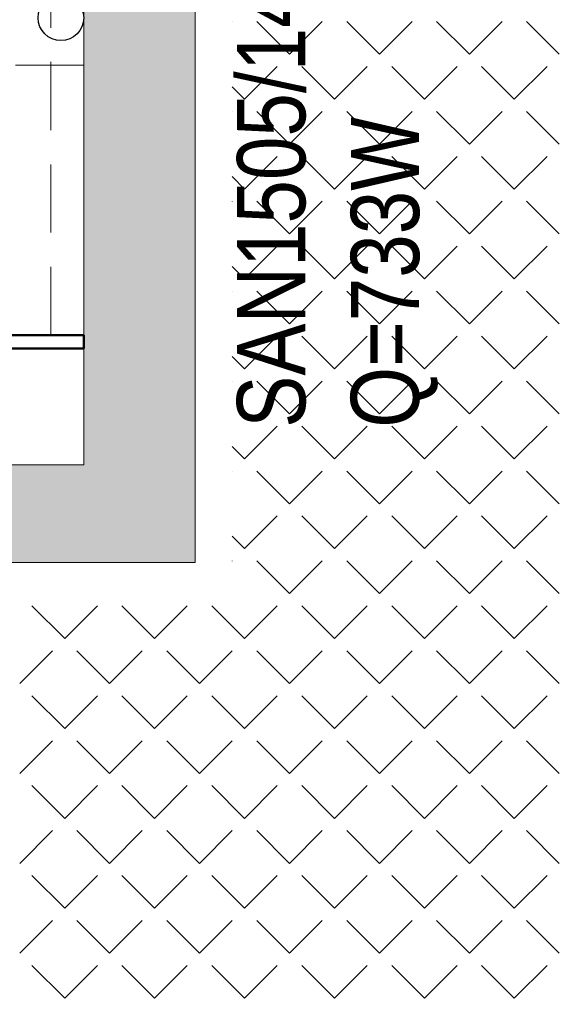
# Model space of a CAD drawing. Header units: millimetres. Extents: x -23540 to 53212, y -37964 to 41185.
# Tile 30 of 203: x -15333 to -15214, y -30520 to -30304. Entities that reach past the tile are written whole.
import ezdxf

# ---------------------------------------------------------------- set-up
doc = ezdxf.new("R2010")
doc.units = ezdxf.units.MM
doc.linetypes.add('DASHEDX2', pattern=[1.5, 1, -0.5])
doc.layers.get('0').update_dxf_attribs({"lineweight": 18})
for name, color, linetype, lineweight in [('mm_CO_opisy', 5, 'Continuous', 9), ('mm_grzejniki', 30, 'Continuous', 30), ('PG_PRZERYWANE_ŚREDNIE', 1, 'DASHEDX2', 18), ('PG_WIDOKOWE_CIENKIE', 1, 'Continuous', 18), ('PG_ŚCIANY_DZIAŁOWE', 3, 'Continuous', 18), ('PG_ŚCIANY_SŁUPY', 4, 'Continuous', 18)]:
    doc.layers.add(name, color=color, linetype=linetype, lineweight=lineweight)
doc.styles.get("Standard").update_dxf_attribs({"font": 'arial.ttf'})

msp = doc.modelspace()

# ---------------------------------------------------------------- hatches: boundary and pattern name
at = {"layer": 'PG_ŚCIANY_DZIAŁOWE', "true_color": 0x636466, "transparency": 33554610}
h = msp.add_hatch(color=251, dxfattribs=at)
h.dxf.hatch_style = 1
h.paths.add_polyline_path([(-15517.04, -30049.45), (-15512.04, -30049.45), (-15512.04, -30054.95), (-15517.04, -30054.95)])
h.paths.add_polyline_path([(-15523.79, -29953.95), (-15500.29, -29953.95), (-15500.29, -29620.95), (-15460.29, -29620.95), (-15460.29, -29606.95), (-15419.79, -29606.95), (-15419.79, -29549.69), (-15472.79, -29549.69), (-15472.79, -29420.69), (-15523.79, -29420.69)])
h.paths.add_polyline_path([(-15500.29, -30054.95), (-15512.04, -30054.95), (-15512.04, -30049.45), (-15517.04, -30049.45), (-15517.04, -30054.95), (-15523.79, -30054.95), (-15523.79, -31008.69), (-15328.66, -31008.69), (-15328.66, -31048.45), (-15308.79, -31048.45), (-15308.79, -31231.69), (-15023.79, -31231.69), (-15023.79, -31216.69), (-15293.79, -31216.69), (-15293.79, -31008.69), (-14905.79, -31008.69), (-14905.79, -31231.69), (-14866.79, -31231.69), (-14866.79, -31234.69), (-14736.74, -31234.69), (-14697.79, -31234.69), (-14660.86, -31204.69), (-14855.29, -31204.69), (-14855.29, -30983.69), (-15500.29, -30983.69), (-15500.29, -30422.95), (-15318.79, -30422.95), (-15318.79, -30401.45), (-15500.29, -30401.45), (-15500.29, -30218.95), (-15485.29, -30218.95), (-15485.29, -30176.45), (-15500.29, -30176.45)])
h = msp.add_hatch(color=251, dxfattribs=at)
h.dxf.hatch_style = 1
h.paths.add_polyline_path([(-14855.29, -30049.33), (-14855.29, -30041.7), (-14906.29, -30041.7), (-14906.29, -30049.95), (-15159.29, -30053.01), (-15279.29, -30054.47), (-15318.79, -30054.95), (-15318.79, -30401.45), (-15318.79, -30422.95), (-15294.29, -30422.95), (-15294.29, -30079.15), (-15159.29, -30077.51), (-14855.29, -30073.83)])

# ---------------------------------------------------------------- linework, layer by layer
at = {"color": 251, "linetype": 'Continuous', "lineweight": 20, "true_color": 0x636466}
for p, q in [((-15286.18, -30304.06), (-15286.15, -30304.03)), ((-15273.58, -30311.22), (-15280.76, -30304.03)), ((-15273.58, -30311.22), (-15266.4, -30304.03)), ((-15253.82, -30311.22), (-15261.01, -30304.03)), ((-15253.82, -30311.22), (-15246.64, -30304.03)), ((-15234.07, -30311.22), (-15241.25, -30304.03)), ((-15234.07, -30311.22), (-15226.88, -30304.03)), ((-15214.31, -30311.22), (-15221.49, -30304.03)), ((-15283.46, -30321.1), (-15276.27, -30313.91)), ((-15263.7, -30321.1), (-15270.89, -30313.91)), ((-15263.7, -30321.1), (-15256.52, -30313.91)), ((-15243.94, -30321.1), (-15251.13, -30313.91)), ((-15243.94, -30321.1), (-15236.76, -30313.91)), ((-15224.19, -30321.1), (-15231.37, -30313.91)), ((-15224.19, -30321.1), (-15217, -30313.91)), ((-15283.46, -30321.1), (-15286.18, -30318.38)), ((-15286.18, -30323.82), (-15286.15, -30323.79)), ((-15273.58, -30330.97), (-15280.76, -30323.79)), ((-15273.58, -30330.97), (-15266.4, -30323.79)), ((-15253.82, -30330.97), (-15261.01, -30323.79)), ((-15253.82, -30330.97), (-15246.64, -30323.79)), ((-15234.07, -30330.97), (-15241.25, -30323.79)), ((-15234.07, -30330.97), (-15226.88, -30323.79)), ((-15214.31, -30330.97), (-15221.49, -30323.79)), ((-15283.46, -30340.85), (-15276.27, -30333.67)), ((-15263.7, -30340.85), (-15270.89, -30333.67)), ((-15263.7, -30340.85), (-15256.52, -30333.67)), ((-15243.94, -30340.85), (-15251.13, -30333.67)), ((-15243.94, -30340.85), (-15236.76, -30333.67)), ((-15224.19, -30340.85), (-15231.37, -30333.67)), ((-15224.19, -30340.85), (-15217, -30333.67)), ((-15283.46, -30340.85), (-15286.18, -30338.13)), ((-15286.18, -30343.57), (-15286.15, -30343.55)), ((-15273.58, -30350.73), (-15280.76, -30343.55)), ((-15273.58, -30350.73), (-15266.4, -30343.55)), ((-15253.82, -30350.73), (-15261.01, -30343.55)), ((-15253.82, -30350.73), (-15246.64, -30343.55)), ((-15234.07, -30350.73), (-15241.25, -30343.55)), ((-15234.07, -30350.73), (-15226.88, -30343.55)), ((-15214.31, -30350.73), (-15221.49, -30343.55)), ((-15283.46, -30360.61), (-15276.27, -30353.43)), ((-15263.7, -30360.61), (-15270.89, -30353.43)), ((-15263.7, -30360.61), (-15256.52, -30353.43)), ((-15243.94, -30360.61), (-15251.13, -30353.43)), ((-15243.94, -30360.61), (-15236.76, -30353.43)), ((-15224.19, -30360.61), (-15231.37, -30353.43)), ((-15224.19, -30360.61), (-15217, -30353.43)), ((-15283.46, -30360.61), (-15286.18, -30357.89)), ((-15286.18, -30363.33), (-15286.15, -30363.3)), ((-15273.58, -30370.49), (-15280.76, -30363.3)), ((-15273.58, -30370.49), (-15266.4, -30363.3)), ((-15253.82, -30370.49), (-15261.01, -30363.3)), ((-15253.82, -30370.49), (-15246.64, -30363.3)), ((-15234.07, -30370.49), (-15241.25, -30363.3)), ((-15234.07, -30370.49), (-15226.88, -30363.3)), ((-15214.31, -30370.49), (-15221.49, -30363.3)), ((-15283.46, -30380.37), (-15276.27, -30373.18)), ((-15263.7, -30380.37), (-15270.89, -30373.18)), ((-15263.7, -30380.37), (-15256.52, -30373.18)), ((-15243.94, -30380.37), (-15251.13, -30373.18)), ((-15243.94, -30380.37), (-15236.76, -30373.18)), ((-15224.19, -30380.37), (-15231.37, -30373.18)), ((-15224.19, -30380.37), (-15217, -30373.18)), ((-15283.46, -30380.37), (-15286.18, -30377.65)), ((-15286.18, -30383.08), (-15286.15, -30383.06)), ((-15273.58, -30390.24), (-15280.76, -30383.06)), ((-15273.58, -30390.24), (-15266.4, -30383.06)), ((-15253.82, -30390.24), (-15261.01, -30383.06)), ((-15253.82, -30390.24), (-15246.64, -30383.06)), ((-15234.07, -30390.24), (-15241.25, -30383.06)), ((-15234.07, -30390.24), (-15226.88, -30383.06)), ((-15214.31, -30390.24), (-15221.49, -30383.06)), ((-15283.46, -30400.12), (-15276.27, -30392.94)), ((-15263.7, -30400.12), (-15270.89, -30392.94)), ((-15263.7, -30400.12), (-15256.52, -30392.94)), ((-15243.94, -30400.12), (-15251.13, -30392.94)), ((-15243.94, -30400.12), (-15236.76, -30392.94)), ((-15224.19, -30400.12), (-15231.37, -30392.94)), ((-15224.19, -30400.12), (-15217, -30392.94)), ((-15283.46, -30400.12), (-15286.18, -30397.4)), ((-15286.18, -30402.84), (-15286.15, -30402.82)), ((-15273.58, -30410), (-15280.76, -30402.82)), ((-15273.58, -30410), (-15266.4, -30402.82)), ((-15253.82, -30410), (-15261.01, -30402.82)), ((-15253.82, -30410), (-15246.64, -30402.82)), ((-15234.07, -30410), (-15241.25, -30402.82)), ((-15234.07, -30410), (-15226.88, -30402.82)), ((-15214.31, -30410), (-15221.49, -30402.82)), ((-15283.46, -30419.88), (-15276.27, -30412.69)), ((-15263.7, -30419.88), (-15270.89, -30412.69)), ((-15263.7, -30419.88), (-15256.52, -30412.69)), ((-15243.94, -30419.88), (-15251.13, -30412.69)), ((-15243.94, -30419.88), (-15236.76, -30412.69)), ((-15224.19, -30419.88), (-15231.37, -30412.69)), ((-15224.19, -30419.88), (-15217, -30412.69)), ((-15283.46, -30419.88), (-15286.18, -30417.16)), ((-15286.18, -30422.6), (-15286.15, -30422.57)), ((-15273.58, -30429.76), (-15280.76, -30422.57)), ((-15273.58, -30429.76), (-15266.4, -30422.57)), ((-15253.82, -30429.76), (-15261.01, -30422.57)), ((-15253.82, -30429.76), (-15246.64, -30422.57)), ((-15234.07, -30429.76), (-15241.25, -30422.57)), ((-15234.07, -30429.76), (-15226.88, -30422.57)), ((-15214.31, -30429.76), (-15221.49, -30422.57)), ((-15322.97, -30439.64), (-15330.15, -30432.45)), ((-15322.97, -30439.64), (-15315.79, -30432.45)), ((-15303.21, -30439.64), (-15310.4, -30432.45)), ((-15303.21, -30439.64), (-15296.03, -30432.45)), ((-15283.46, -30439.64), (-15290.64, -30432.45)), ((-15283.46, -30439.64), (-15276.27, -30432.45)), ((-15263.7, -30439.64), (-15270.89, -30432.45)), ((-15263.7, -30439.64), (-15256.52, -30432.45)), ((-15243.94, -30439.64), (-15251.13, -30432.45)), ((-15243.94, -30439.64), (-15236.76, -30432.45)), ((-15224.19, -30439.64), (-15231.37, -30432.45)), ((-15224.19, -30439.64), (-15217, -30432.45)), ((-15332.85, -30449.51), (-15325.66, -30442.33)), ((-15313.09, -30449.51), (-15320.28, -30442.33)), ((-15313.09, -30449.51), (-15305.91, -30442.33)), ((-15293.34, -30449.51), (-15300.52, -30442.33)), ((-15293.34, -30449.51), (-15286.15, -30442.33)), ((-15273.58, -30449.51), (-15280.76, -30442.33)), ((-15273.58, -30449.51), (-15266.4, -30442.33)), ((-15253.82, -30449.51), (-15261.01, -30442.33)), ((-15253.82, -30449.51), (-15246.64, -30442.33)), ((-15234.07, -30449.51), (-15241.25, -30442.33)), ((-15234.07, -30449.51), (-15226.88, -30442.33)), ((-15214.31, -30449.51), (-15221.49, -30442.33)), ((-15322.97, -30459.39), (-15330.15, -30452.21)), ((-15322.97, -30459.39), (-15315.79, -30452.21)), ((-15303.21, -30459.39), (-15310.4, -30452.21)), ((-15303.21, -30459.39), (-15296.03, -30452.21)), ((-15283.46, -30459.39), (-15290.64, -30452.21)), ((-15283.46, -30459.39), (-15276.27, -30452.21)), ((-15263.7, -30459.39), (-15270.89, -30452.21)), ((-15263.7, -30459.39), (-15256.52, -30452.21)), ((-15243.94, -30459.39), (-15251.13, -30452.21)), ((-15243.94, -30459.39), (-15236.76, -30452.21)), ((-15224.19, -30459.39), (-15231.37, -30452.21)), ((-15224.19, -30459.39), (-15217, -30452.21)), ((-15332.85, -30469.27), (-15325.66, -30462.09)), ((-15313.09, -30469.27), (-15320.28, -30462.09)), ((-15313.09, -30469.27), (-15305.91, -30462.09)), ((-15293.34, -30469.27), (-15300.52, -30462.09)), ((-15293.34, -30469.27), (-15286.15, -30462.09)), ((-15273.58, -30469.27), (-15280.76, -30462.09)), ((-15273.58, -30469.27), (-15266.4, -30462.09)), ((-15253.82, -30469.27), (-15261.01, -30462.09)), ((-15253.82, -30469.27), (-15246.64, -30462.09)), ((-15234.07, -30469.27), (-15241.25, -30462.09)), ((-15234.07, -30469.27), (-15226.88, -30462.09)), ((-15214.31, -30469.27), (-15221.49, -30462.09)), ((-15322.97, -30479.15), (-15330.15, -30471.96)), ((-15322.97, -30479.15), (-15315.79, -30471.96)), ((-15303.21, -30479.15), (-15310.4, -30471.96)), ((-15303.21, -30479.15), (-15296.03, -30471.96)), ((-15283.46, -30479.15), (-15290.64, -30471.96)), ((-15283.46, -30479.15), (-15276.27, -30471.96)), ((-15263.7, -30479.15), (-15270.89, -30471.96)), ((-15263.7, -30479.15), (-15256.52, -30471.96)), ((-15243.94, -30479.15), (-15251.13, -30471.96)), ((-15243.94, -30479.15), (-15236.76, -30471.96)), ((-15224.19, -30479.15), (-15231.37, -30471.96)), ((-15224.19, -30479.15), (-15217, -30471.96)), ((-15332.85, -30489.03), (-15325.66, -30481.84)), ((-15313.09, -30489.03), (-15320.28, -30481.84)), ((-15313.09, -30489.03), (-15305.91, -30481.84)), ((-15293.34, -30489.03), (-15300.52, -30481.84)), ((-15293.34, -30489.03), (-15286.15, -30481.84)), ((-15273.58, -30489.03), (-15280.76, -30481.84)), ((-15273.58, -30489.03), (-15266.4, -30481.84)), ((-15253.82, -30489.03), (-15261.01, -30481.84)), ((-15253.82, -30489.03), (-15246.64, -30481.84)), ((-15234.07, -30489.03), (-15241.25, -30481.84)), ((-15234.07, -30489.03), (-15226.88, -30481.84)), ((-15214.31, -30489.03), (-15221.49, -30481.84)), ((-15322.97, -30498.91), (-15330.15, -30491.72)), ((-15322.97, -30498.91), (-15315.79, -30491.72)), ((-15303.21, -30498.91), (-15310.4, -30491.72)), ((-15303.21, -30498.91), (-15296.03, -30491.72)), ((-15283.46, -30498.91), (-15290.64, -30491.72)), ((-15283.46, -30498.91), (-15276.27, -30491.72)), ((-15263.7, -30498.91), (-15270.89, -30491.72)), ((-15263.7, -30498.91), (-15256.52, -30491.72)), ((-15243.94, -30498.91), (-15251.13, -30491.72)), ((-15243.94, -30498.91), (-15236.76, -30491.72)), ((-15224.19, -30498.91), (-15231.37, -30491.72)), ((-15224.19, -30498.91), (-15217, -30491.72)), ((-15332.85, -30508.78), (-15325.66, -30501.6)), ((-15313.09, -30508.78), (-15320.28, -30501.6)), ((-15313.09, -30508.78), (-15305.91, -30501.6)), ((-15293.34, -30508.78), (-15300.52, -30501.6)), ((-15293.34, -30508.78), (-15286.15, -30501.6)), ((-15273.58, -30508.78), (-15280.76, -30501.6)), ((-15273.58, -30508.78), (-15266.4, -30501.6)), ((-15253.82, -30508.78), (-15261.01, -30501.6)), ((-15253.82, -30508.78), (-15246.64, -30501.6)), ((-15234.07, -30508.78), (-15241.25, -30501.6)), ((-15234.07, -30508.78), (-15226.88, -30501.6)), ((-15214.31, -30508.78), (-15221.49, -30501.6)), ((-15322.97, -30518.66), (-15330.15, -30511.48)), ((-15322.97, -30518.66), (-15315.79, -30511.48)), ((-15303.21, -30518.66), (-15310.4, -30511.48)), ((-15303.21, -30518.66), (-15296.03, -30511.48)), ((-15283.46, -30518.66), (-15290.64, -30511.48)), ((-15283.46, -30518.66), (-15276.27, -30511.48)), ((-15263.7, -30518.66), (-15270.89, -30511.48)), ((-15263.7, -30518.66), (-15256.52, -30511.48)), ((-15243.94, -30518.66), (-15251.13, -30511.48)), ((-15243.94, -30518.66), (-15236.76, -30511.48)), ((-15224.19, -30518.66), (-15231.37, -30511.48)), ((-15224.19, -30518.66), (-15217, -30511.48))]:
    msp.add_line(p, q, dxfattribs=at)
at = {"color": 251, "lineweight": 20, "true_color": 0x636466}
msp.add_line((-15500.29, -30401.45), (-15318.79, -30401.45), dxfattribs=at)
at = {"layer": 'mm_grzejniki'}
msp.add_circle((-15323.79, -30303.24), 5, dxfattribs=at)
at = {"layer": 'PG_PRZERYWANE_ŚREDNIE', "color": 251, "lineweight": 15, "ltscale": 15, "true_color": 0x636466}
for p, q in [((-15326.03, -30372.93), (-15326.03, -30219.95)), ((-15318.79, -30313.65), (-15399.29, -30313.65))]:
    msp.add_line(p, q, dxfattribs=at)
at = {"layer": 'PG_WIDOKOWE_CIENKIE', "color": 251, "lineweight": 50, "true_color": 0x636466}
for p, q in [((-15318.79, -30372.93), (-15399.29, -30372.93)), ((-15318.79, -30372.93), (-15399.29, -30372.93)), ((-15318.79, -30375.93), (-15318.79, -30372.93)), ((-15318.79, -30375.93), (-15399.29, -30375.93)), ((-15399.29, -30375.93), (-15318.79, -30375.93))]:
    msp.add_line(p, q, dxfattribs=at)
at = {"layer": 'PG_ŚCIANY_DZIAŁOWE', "color": 251, "true_color": 0x636466}
msp.add_line((-15318.79, -30401.45), (-15318.79, -30054.95), dxfattribs=at)
at = {"layer": 'PG_ŚCIANY_SŁUPY', "color": 251, "true_color": 0x636466}
for p, q in [((-15294.29, -30422.95), (-15294.29, -30079.15)), ((-15500.29, -30422.95), (-15294.29, -30422.95)), ((-15318.79, -30422.95), (-15294.29, -30422.95))]:
    msp.add_line(p, q, dxfattribs=at)

# ---------------------------------------------------------------- texts
at = {"layer": 'mm_CO_opisy', "insert": (-15285.11, -30393.31), "char_height": 15, "attachment_point": 1, "rotation": 90}
msp.add_mtext_dynamic_manual_height_columns('\\fArial Narrow|b0|i0|c238|p34;SAN1505/1470/500\\PQ=733W\\P', width=136.2183, gutter_width=0, heights=[73.13], dxfattribs=at)

doc.saveas('drawing.dxf')
